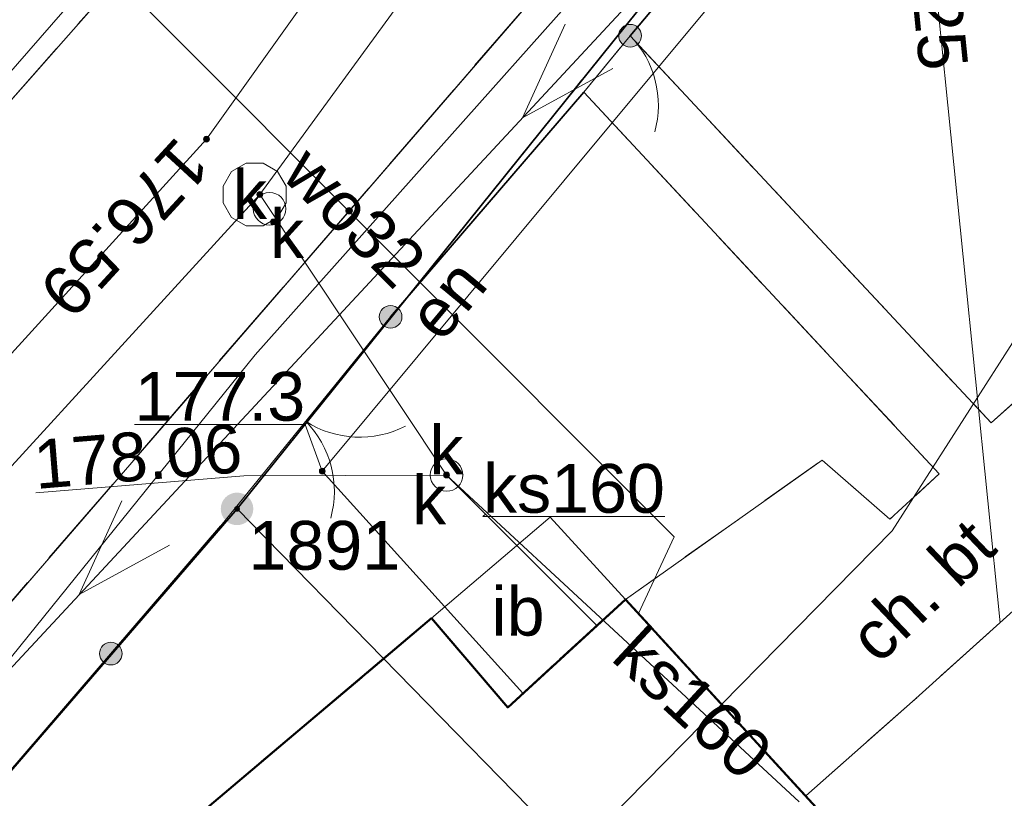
# Model space of a CAD drawing. Header units: millimetres. Extents: x 6505374 to 6517269, y 5595210 to 5612711.
# Tile 122 of 256: x 6513695 to 6513711, y 5608870 to 5608882. Entities that reach past the tile are written whole.
import ezdxf
from ezdxf.enums import TextEntityAlignment as Align

# ---------------------------------------------------------------- set-up
doc = ezdxf.new("R2010")
doc.units = ezdxf.units.MM
for name, pattern in [('ACAD_ISO02W100', [15, 12, -3]), ('BUUT04', [200000, 0, -100000, 0, -100000]), ('EGBB01', [4, 2, 0, 2]), ('EGBK02', [4, 1.5, -0.5, 1.5, -0.5]), ('EGBU01', [2, 0.5, -0.5, 0.5, -0.5]), ('OTKC_A05', [1.5, 1, -0.5]), ('OTKJ_A05', [2, 1.5, -0.5])]:
    doc.linetypes.add(name, pattern=pattern)
for name, color, linetype, lineweight in [('Budowle (obszary)', 18, 'Continuous', 0), ('Działki', 18, 'Continuous', 0), ('isa_V10520003E16E075_TUsr', 7, 'Continuous', 25), ('isa_V10520003E16E075_TUsr_19165818BF56C1D4', 5, 'OTKJ_A05', 25), ('Komunikacja (linie)', 18, 'Continuous', 0), ('Komunikacja (obszary)', 18, 'Continuous', 0), ('Ogrodzenia', 18, 'Continuous', 0), ('Pikiety', 18, 'Continuous', 0), ('Przewody elektroenergetyczne', 1, 'Continuous', 0), ('Przewody wodociągowe', 5, 'Continuous', 0), ('Punkty graniczne', 18, 'Continuous', 0), ('Punkty graniczne - numery', 7, 'Continuous', 0), ('Punkty o określonej wysokości', 1, 'Continuous', 0), ('Symbole liniowe', 1, 'Continuous', 0), ('Urządzenia towarzyszące (punkty)', 18, 'Continuous', 0), ('Zakres zamówienia', 2, 'Continuous', 0)]:
    doc.layers.add(name, color=color, linetype=linetype, lineweight=lineweight)
for name, color, linetype, lineweight, true_color in [('Budynki EGiB', 18, 'Continuous', 0, 0x0a0909), ('Kontury klasyfikacyjne', 82, 'Continuous', 0, 0x24bc24), ('Przewody kanalizacyjne', 36, 'Continuous', 0, 0x803300), ('Urządzenia związane z siecią (obszary)', 36, 'Continuous', 0, 0x803300), ('Urządzenia związane z siecią (punkty)', 36, 'Continuous', 0, 0x803300), ('Użytki gruntowe', 96, 'Continuous', 0, 0x008000)]:
    doc.layers.add(name, color=color, linetype=linetype, lineweight=lineweight, true_color=true_color)
doc.styles.add('DOMYSLNA_CZCIONKA', font='arial.ttf')

# ---------------------------------------------------------------- blocks, each defined once
blk = doc.blocks.new('EGPG_PNS05')
at = {"linetype": 'ACAD_ISO02W100', "lineweight": 50, "true_color": 0xffffff}
h = blk.add_hatch(color=7, dxfattribs=at)
h.dxf.hatch_style = 1
h.paths.add_polyline_path([(-0.5, 0, 1), (0.5, 0, 1)])
at = {"linetype": 'ACAD_ISO02W100', "lineweight": 50, "true_color": 0x000000}
h = blk.add_hatch(color=18, dxfattribs=at)
h.dxf.hatch_style = 1
h.paths.add_polyline_path([(-0.09, 0, 1), (0.09, 0, 1)])
blk = doc.blocks.new('SUPW_PO05')
at = {"color": 18, "linetype": 'Continuous', "lineweight": 18, "true_color": 0x0a0909}
blk.add_circle((0, 0), 0.5, dxfattribs=at)
blk = doc.blocks.new('SUKS_P05')
at = {"color": 36, "linetype": 'Continuous', "lineweight": 18, "true_color": 0x803300}
blk.add_circle((0, 0), 0.5, dxfattribs=at)
blk = doc.blocks.new('SUPS01_03')
at = {"lineweight": 18, "true_color": 0xff0000}
h = blk.add_hatch(color=1, dxfattribs=at)
h.dxf.hatch_style = 1
h.paths.add_polyline_path([(0.09, 0, 1), (-0.09, 0, 1)])
at = {"color": 18, "lineweight": 18, "true_color": 0x0a0909}
blk.add_circle((0, 0), 0.09, dxfattribs=at)
blk = doc.blocks.new('KTOK02')
at = {"color": 18, "lineweight": 18, "true_color": 0x0a0909}
for centre, radius, start, end in [((-5.074, -0.563), 5.105, 6.3347, 66.4773), ((5.064, -0.556), 5.095, 113.4578, 173.7302)]:
    blk.add_arc(centre, radius, start, end, dxfattribs=at)
blk = doc.blocks.new('KTOK04')
at = {"color": 18, "lineweight": 18, "true_color": 0x0a0909}
blk.add_arc((5.067, -0.576), 5.1, 113.6745, 173.5136, dxfattribs=at)
blk = doc.blocks.new('OTOO_L05')
at = {"linetype": 'BUUT04', "lineweight": 18, "true_color": 0x000000}
h = blk.add_hatch(color=18, dxfattribs=at)
h.dxf.hatch_style = 1
h.paths.add_polyline_path([(-0.58, 0, 1), (0.58, 0, 1)])
at = {"color": 18, "true_color": 0x0a0909}
blk.add_circle((0, 0), 0.58, dxfattribs=at)
blk = doc.blocks.new('OTRS_P05')
at = {"layer": 'isa_V10520003E16E075_TUsr', "true_color": 0x0a0909, "transparency": 33554687}
h = blk.add_hatch(color=18, dxfattribs=at)
h.dxf.hatch_style = 1
h.paths.add_polyline_path([(0.09, 0, 1), (-0.09, 0, 1)])
at = {"layer": 'isa_V10520003E16E075_TUsr', "color": 18, "true_color": 0x0a0909}
blk.add_lwpolyline([(0.09, 0, 1), (-0.09, 0, 1)], format="xyb", close=True, dxfattribs=at)
at = {"layer": 'isa_V10520003E16E075_TUsr_19165818BF56C1D4', "color": 18, "true_color": 0x0a0909}
blk.add_circle((0, 0), 0.09, dxfattribs=at)

msp = doc.modelspace()

# ---------------------------------------------------------------- linework, layer by layer
at = {"layer": 'Budowle (obszary)', "color": 18, "linetype": 'Continuous', "lineweight": 18, "true_color": 0x000000, "flags": 128}
msp.add_lwpolyline([(6513702.93, 5608871.83), (6513704.74, 5608873.49), (6513703.58, 5608874.75), (6513701.76, 5608873.2), (6513702.93, 5608871.83)], close=True, dxfattribs=at)
at = {"layer": 'Budynki EGiB', "color": 7, "linetype": 'Continuous', "lineweight": 50, "true_color": 0xffffff, "flags": 128}
msp.add_lwpolyline([(6513709.42, 5608868.38), (6513704.74, 5608873.49), (6513702.93, 5608871.83), (6513701.76, 5608873.2), (6513698.28, 5608870.26), (6513700.47, 5608867.82), (6513697.52, 5608865.19), (6513702.49, 5608859.62), (6513705.5, 5608862.31), (6513706.26, 5608861.37), (6513710.06, 5608864.84), (6513711.48, 5608866.14), (6513709.42, 5608868.38)], close=True, dxfattribs=at)
at = {"layer": 'Budynki EGiB', "color": 18, "linetype": 'EGBB01', "lineweight": 50, "true_color": 0x0a0909, "flags": 128}
msp.add_lwpolyline([(6513709.42, 5608868.38), (6513704.74, 5608873.49), (6513702.93, 5608871.83), (6513701.76, 5608873.2), (6513698.28, 5608870.26), (6513700.47, 5608867.82), (6513697.52, 5608865.19), (6513702.49, 5608859.62), (6513705.5, 5608862.31), (6513706.26, 5608861.37), (6513710.06, 5608864.84), (6513711.48, 5608866.14), (6513709.42, 5608868.38)], close=True, dxfattribs=at)
at = {"layer": 'Działki', "color": 18, "linetype": 'Continuous', "lineweight": 25, "true_color": 0x000000, "flags": 128}
msp.add_lwpolyline([(6513622.966, 5608809.832), (6513664.703, 5608840.387), (6513689.38, 5608863.33), (6513691.94, 5608866.97), (6513698.77, 5608874.88), (6513709.41, 5608888.11), (6513723.508, 5608910.202), (6513728.405, 5608916.359), (6513755.476, 5608960.496), (6513752.58, 5608969.049), (6513746.048, 5608963.767), (6513741.008, 5608954.627), (6513725.451, 5608927.784), (6513720.295, 5608919.176), (6513708.89, 5608894.18), (6513700.336, 5608888.857), (6513675.328, 5608862.569), (6513647.465, 5608839.501), (6513645.27, 5608838.031), (6513628.991, 5608826.034)], dxfattribs=at)
for points in [[(6513698.77, 5608874.88), (6513711.09, 5608862.28), (6513725.71, 5608873.69), (6513709.41, 5608888.11), (6513698.77, 5608874.88)], [(6513701.66, 5608855.12), (6513711.09, 5608862.28), (6513698.77, 5608874.88), (6513691.94, 5608866.97), (6513701.66, 5608855.12)]]:
    msp.add_lwpolyline(points, close=True, dxfattribs=at)
at = {"layer": 'Komunikacja (linie)', "color": 18, "linetype": 'Continuous', "lineweight": 18, "true_color": 0x000000, "flags": 128}
for points in [[(6513524.213, 5608738.551), (6513532.19, 5608743.9), (6513550.33, 5608755.9), (6513559.4, 5608762.49), (6513572.35, 5608772.18), (6513588.76, 5608784.7), (6513601.34, 5608794.536), (6513605.95, 5608798.14), (6513617.7, 5608808.92), (6513643.89, 5608829.06), (6513662.29, 5608843.53), (6513678.92, 5608857.43), (6513690.43, 5608867.82), (6513708.5, 5608888.72), (6513716.31, 5608901.39), (6513752.19, 5608959.04), (6513754.76, 5608962.59), (6513759.04, 5608966.97), (6513775.6, 5608983.38)], [(6513712.82, 5608903.91), (6513704.64, 5608891.75), (6513686.21, 5608870.87), (6513676.35, 5608861.38), (6513648.01, 5608838.52), (6513614.62, 5608813.11), (6513606.222, 5608806.7)]]:
    msp.add_lwpolyline(points, dxfattribs=at)
at = {"layer": 'Komunikacja (obszary)', "color": 18, "linetype": 'OTKJ_A05', "lineweight": 18, "true_color": 0x000000, "flags": 128}
msp.add_lwpolyline([(6513380.66, 5608706.23), (6513386.09, 5608700.49), (6513416.6, 5608701.99), (6513421.58, 5608702.29), (6513423.62, 5608702.5), (6513444.65, 5608706.77), (6513463.87, 5608711.04), (6513464.51, 5608709.41), (6513465.282, 5608709.376), (6513465.628, 5608707.772), (6513468.935, 5608685.041), (6513473.032, 5608658.996), (6513477.166, 5608636.306), (6513480.025, 5608618.981), (6513493.277, 5608531.446), (6513493.919, 5608527.572), (6513497.431, 5608506.493), (6513500.218, 5608491.013), (6513502.219, 5608480.423), (6513510.047, 5608450.967), (6513511.365, 5608444.32), (6513514.583, 5608430.157), (6513517.03, 5608417.07), (6513520.47, 5608418.05), (6513517.623, 5608428.916), (6513511.992, 5608452.587), (6513509.921, 5608461.7), (6513503.714, 5608485.971), (6513501.484, 5608498.766), (6513498.875, 5608512.548), (6513496.493, 5608527.313), (6513482.573, 5608618.912), (6513477.407, 5608649.221), (6513471.242, 5608687.796), (6513468.108, 5608709.426), (6513468.51, 5608710.55), (6513468.77, 5608711.83), (6513469.18, 5608712.44), (6513469.78, 5608712.72), (6513477.14, 5608714.88), (6513488.92, 5608718.62), (6513504.11, 5608724.76), (6513515.37, 5608730.62), (6513523.919, 5608738.287), (6513532.194, 5608743.905), (6513550.33, 5608755.9), (6513559.4, 5608762.49), (6513572.35, 5608772.18), (6513588.76, 5608784.7), (6513601.34, 5608794.536), (6513605.95, 5608798.14), (6513617.699, 5608808.92), (6513643.89, 5608829.058), (6513662.295, 5608843.529), (6513678.918, 5608857.434), (6513690.426, 5608867.822), (6513708.497, 5608888.715), (6513716.307, 5608901.393), (6513752.194, 5608959.038), (6513754.76, 5608962.587), (6513759.041, 5608966.97), (6513775.597, 5608983.381), (6513772.032, 5608985.959), (6513755.151, 5608969.783), (6513747.75, 5608962.449), (6513735.82, 5608943.739), (6513731.211, 5608936.031), (6513712.823, 5608903.913), (6513704.643, 5608891.749), (6513686.212, 5608870.869), (6513676.35, 5608861.38), (6513648.006, 5608838.516), (6513614.618, 5608813.109), (6513601.92, 5608803.07), (6513601.709, 5608802.907), (6513585.1, 5608790.12), (6513568.49, 5608777.51), (6513555.85, 5608767.95), (6513546.846, 5608761.179), (6513529.231, 5608747.932), (6513520.443, 5608742.322), (6513511.99, 5608736.34), (6513501.66, 5608730.4), (6513486.92, 5608725.27), (6513475.24, 5608721.37), (6513465.63, 5608718.18), (6513461.67, 5608717.24), (6513443.24, 5608712.94), (6513424.84, 5608708.5), (6513404.31, 5608706.99), (6513380.66, 5608706.23)], close=True, dxfattribs=at)
at = {"layer": 'Komunikacja (obszary)', "color": 7, "linetype": 'Continuous', "lineweight": 18, "true_color": 0xffffff, "flags": 128}
msp.add_lwpolyline([(6513643.89, 5608829.058), (6513662.295, 5608843.529), (6513678.918, 5608857.434), (6513690.426, 5608867.822), (6513708.497, 5608888.715), (6513716.307, 5608901.393), (6513752.194, 5608959.038), (6513754.76, 5608962.587), (6513759.041, 5608966.97), (6513775.597, 5608983.381), (6513772.032, 5608985.959), (6513755.151, 5608969.783), (6513747.75, 5608962.449), (6513735.82, 5608943.739), (6513731.211, 5608936.031), (6513712.823, 5608903.913), (6513704.643, 5608891.749), (6513686.212, 5608870.869), (6513676.35, 5608861.38), (6513648.006, 5608838.516), (6513614.618, 5608813.109)], dxfattribs=at)
msp.add_lwpolyline([(6513704.1, 5608881.28), (6513709.56, 5608875.42), (6513708.8, 5608874.72), (6513707.76, 5608875.63), (6513704.74, 5608873.49), (6513707.51, 5608870.47), (6513709.15, 5608871.92), (6513717.31, 5608879.27), (6513715.84, 5608881.12), (6513710.36, 5608876.2), (6513704.81, 5608882.15), (6513704.1, 5608881.28)], close=True, dxfattribs=at)
at = {"layer": 'Komunikacja (obszary)', "color": 18, "linetype": 'OTKC_A05', "lineweight": 18, "true_color": 0x000000, "flags": 128}
msp.add_lwpolyline([(6513704.1, 5608881.28), (6513709.56, 5608875.42), (6513708.8, 5608874.72), (6513707.76, 5608875.63), (6513704.74, 5608873.49), (6513707.51, 5608870.47), (6513709.15, 5608871.92), (6513717.31, 5608879.27), (6513715.84, 5608881.12), (6513710.36, 5608876.2), (6513704.81, 5608882.15), (6513704.1, 5608881.28)], close=True, dxfattribs=at)
at = {"layer": 'Kontury klasyfikacyjne', "color": 82, "linetype": 'EGBK02', "lineweight": 18, "true_color": 0x24bc24, "flags": 128}
msp.add_lwpolyline([(6513728.405, 5608916.359), (6513723.508, 5608910.202), (6513709.41, 5608888.11), (6513698.77, 5608874.88), (6513691.94, 5608866.97), (6513701.66, 5608855.12), (6513711.09, 5608862.28), (6513725.71, 5608873.69), (6513730.72, 5608881.73), (6513735.09, 5608888.74), (6513750.386, 5608871.977), (6513754.29, 5608864.405), (6513754.631, 5608864.591), (6513758.29, 5608866.39), (6513764.261, 5608870.125), (6513765.895, 5608871.047), (6513767.47, 5608868.054), (6513769.588, 5608869.17), (6513767.98, 5608872.221), (6513770.616, 5608873.728), (6513781.37, 5608855.996), (6513804.089, 5608874.315), (6513799.514, 5608896.12), (6513791.39, 5608894.48), (6513778.37, 5608912.46), (6513771.44, 5608922.03), (6513760.23, 5608931.63), (6513768.11, 5608939.93), (6513784.59, 5608952.83), (6513787.157, 5608956.322), (6513786.655, 5608977.848), (6513780.103, 5608981.779), (6513777.229, 5608982.086), (6513764.539, 5608969.483), (6513755.476, 5608960.496), (6513745.612, 5608944.414), (6513728.405, 5608916.359)], close=True, dxfattribs=at)
at = {"layer": 'Kontury klasyfikacyjne', "color": 7, "linetype": 'Continuous', "lineweight": 18, "true_color": 0xffffff, "flags": 128}
msp.add_lwpolyline([(6513745.612, 5608944.414), (6513728.405, 5608916.359), (6513728.405, 5608916.359), (6513723.508, 5608910.202), (6513709.41, 5608888.11), (6513698.77, 5608874.88), (6513691.94, 5608866.97), (6513701.66, 5608855.12), (6513711.09, 5608862.28), (6513725.71, 5608873.69), (6513730.72, 5608881.73), (6513735.09, 5608888.74), (6513750.386, 5608871.977)], dxfattribs=at)
at = {"layer": 'Ogrodzenia', "color": 18, "linetype": 'Continuous', "lineweight": 35, "true_color": 0x000000, "flags": 128}
for points in [[(6513704.81, 5608882.15), (6513706.41, 5608884.05), (6513707.96, 5608885.81), (6513709.41, 5608888.11)], [(6513701.13, 5608877.83), (6513704.1, 5608881.28)], [(6513691.94, 5608866.97), (6513698.52, 5608874.62)]]:
    msp.add_lwpolyline(points, dxfattribs=at)
at = {"layer": 'Ogrodzenia', "color": 18, "linetype": 'Continuous', "lineweight": 18, "true_color": 0x000000, "flags": 128}
for points in [[(6513704.81, 5608882.15), (6513704.1, 5608881.28)], [(6513701.13, 5608877.83), (6513698.52, 5608874.62)]]:
    msp.add_lwpolyline(points, dxfattribs=at)
at = {"layer": 'Przewody elektroenergetyczne', "color": 1, "linetype": 'Continuous', "lineweight": 18, "true_color": 0xff0000, "flags": 128}
for points in [[(6513681.999, 5608858.139), (6513706.56, 5608884.55), (6513727.771, 5608915.625)], [(6513703.16, 5608872.05), (6513700.08, 5608875.46), (6513706.77, 5608883.5), (6513706.14, 5608884.07)]]:
    msp.add_lwpolyline(points, dxfattribs=at)
at = {"layer": 'Przewody kanalizacyjne', "color": 36, "linetype": 'Continuous', "lineweight": 18, "true_color": 0x803300, "flags": 128}
for points in [[(6513502.48, 5608727.27), (6513519.58, 5608737.33), (6513541.65, 5608752.09), (6513559.46, 5608765.12), (6513594.16, 5608791.96), (6513621.58, 5608813.06), (6513655.43, 5608840.86), (6513686.09, 5608867.15), (6513698.3, 5608880.56), (6513722.77, 5608914.85), (6513752.58, 5608963.42), (6513780.28, 5608989.38), (6513816.35, 5609027.91), (6513853.06, 5609068.02), (6513886.07, 5609104.94)], [(6513655.74, 5608839.09), (6513686.81, 5608866.25), (6513699.12, 5608879.71), (6513707.59, 5608891.31), (6513714.09, 5608900.55), (6513723.48, 5608913.28), (6513726.62, 5608918.75), (6513737.36, 5608936.96), (6513753.44, 5608963.09)], [(6513751.376, 5608957.244), (6513750.652, 5608955.78), (6513740.554, 5608938.31), (6513732.593, 5608924.896), (6513709.08, 5608889.097), (6513706.914, 5608886.071), (6513699.049, 5608877.249), (6513689.052, 5608864.861), (6513681.041, 5608855.352), (6513673.804, 5608849.983), (6513654.28, 5608834.701), (6513653.725, 5608834.188)], [(6513699.12, 5608879.71), (6513701.99, 5608875.4), (6513707.41, 5608870.38)], [(6513701.99, 5608875.4), (6513704.3, 5608873.09)]]:
    msp.add_lwpolyline(points, dxfattribs=at)
at = {"layer": 'Przewody kanalizacyjne', "color": 18, "linetype": 'Continuous', "lineweight": 0, "true_color": 0x000000, "flags": 128}
msp.add_lwpolyline([(6513702.589, 5608874.801), (6513702.549, 5608874.762), (6513705.345, 5608874.762)], dxfattribs=at)
at = {"layer": 'Przewody wodociągowe', "color": 5, "linetype": 'Continuous', "lineweight": 18, "true_color": 0x0000ff, "flags": 128}
for points in [[(6513780.38, 5608994.52), (6513776.3, 5608990.24), (6513775.69, 5608989.76), (6513758.87, 5608973.36), (6513749.01, 5608963.85), (6513744.25, 5608956.47), (6513723.3, 5608922.8), (6513712.45, 5608905.48), (6513702.54, 5608889.99), (6513696.65, 5608883.16), (6513694.66, 5608880.88), (6513685.85, 5608871.64), (6513652.81, 5608842.67), (6513624.84, 5608820.88)], [(6513702.54, 5608889.99), (6513709.36, 5608884.38), (6513710.498, 5608873.127)], [(6513704.94, 5608873.27), (6513705.49, 5608874.45), (6513697.12, 5608882.83), (6513696.65, 5608883.16)]]:
    msp.add_lwpolyline(points, dxfattribs=at)
at = {"layer": 'Punkty graniczne - numery'}
msp.add_point((6513698.77, 5608874.88), dxfattribs=at)
at = {"layer": 'Punkty o określonej wysokości', "color": 1, "linetype": 'Continuous', "lineweight": 0, "true_color": 0xff0000, "flags": 128}
msp.add_lwpolyline([(6513697.196, 5608876.176), (6513699.818, 5608876.176), (6513700.08, 5608875.46)], dxfattribs=at)
at = {"layer": 'Punkty o określonej wysokości', "color": 36, "linetype": 'Continuous', "lineweight": 0, "true_color": 0x803300, "flags": 128}
msp.add_lwpolyline([(6513695.68, 5608875.127), (6513698.873, 5608875.39), (6513701.99, 5608875.4)], dxfattribs=at)
at = {"layer": 'Symbole liniowe', "color": 1, "linetype": 'Continuous', "lineweight": 18, "true_color": 0xff0000, "flags": 128}
for points in [[(6513703.81, 5608882.327), (6513703.155, 5608880.889), (6513704.543, 5608881.646)], [(6513697.001, 5608875.005), (6513696.345, 5608873.566), (6513697.733, 5608874.324)]]:
    msp.add_lwpolyline(points, dxfattribs=at)
at = {"layer": 'Urządzenia związane z siecią (obszary)', "color": 36, "linetype": 'Continuous', "lineweight": 18, "true_color": 0x803300, "flags": 128}
msp.add_lwpolyline([(6513699.169, 5608879.227), (6513699.394, 5608879.356), (6513699.523, 5608879.581), (6513699.523, 5608879.839), (6513699.394, 5608880.064), (6513699.169, 5608880.193), (6513698.911, 5608880.193), (6513698.686, 5608880.064), (6513698.557, 5608879.839), (6513698.557, 5608879.581), (6513698.686, 5608879.356), (6513698.911, 5608879.227), (6513699.169, 5608879.227)], close=True, dxfattribs=at)
at = {"layer": 'Użytki gruntowe', "color": 96, "linetype": 'EGBU01', "lineweight": 18, "true_color": 0x008000, "flags": 128}
for points in [[(6514018.346, 5608437.75), (6513994.175, 5608436.145), (6513968.858, 5608431.983), (6513947.418, 5608428.146), (6513922.075, 5608424.284), (6513899.412, 5608419.809), (6513877.366, 5608416.026), (6513875.36, 5608415.682), (6513873.273, 5608415.33), (6513852.635, 5608411.805), (6513848.262, 5608410.981), (6513830.694, 5608408.059), (6513829.38, 5608407.84), (6513825.94, 5608407.17), (6513806.589, 5608403.393), (6513787.102, 5608399.854), (6513765.342, 5608396.308), (6513757.542, 5608434.353), (6513754.534, 5608433.957), (6513762.607, 5608395.836), (6513744.825, 5608392.797), (6513732.022, 5608390.228), (6513728.429, 5608389.504), (6513718.836, 5608387.865), (6513696.39, 5608384.03), (6513668.15, 5608379.13), (6513648.46, 5608375.59), (6513640.95, 5608374.29), (6513635.125, 5608372.846), (6513619.182, 5608369.984), (6513613.609, 5608371.535), (6513580.083, 5608380.648), (6513552.362, 5608388.816), (6513525.84, 5608397.69), (6513519.67, 5608426.09), (6513519.117, 5608428.164), (6513507.307, 5608472.479), (6513505.47, 5608479.37), (6513505.13, 5608480.66), (6513503.99, 5608486.42), (6513497.999, 5608523.492), (6513494.07, 5608523.34), (6513497.791, 5608499.74), (6513500.91, 5608479.96), (6513502.899, 5608472.49), (6513509.95, 5608446.01), (6513513.88, 5608431.27), (6513518.5, 5608400.24), (6513517.41, 5608400.6), (6513513.89, 5608401.76), (6513492.3, 5608408.18), (6513485.419, 5608410.223), (6513459.579, 5608417.894), (6513432.87, 5608425.55), (6513425.2, 5608427.78), (6513406.87, 5608433.38), (6513384.72, 5608440.188), (6513378.743, 5608465.839), (6513374.267, 5608484.367), (6513369.717, 5608503.207), (6513365.862, 5608518.641), (6513360.483, 5608540.178), (6513360.005, 5608540.032), (6513364.39, 5608519.412), (6513368.555, 5608499.828), (6513372.163, 5608483.975), (6513374.534, 5608473.554), (6513381.852, 5608441.4), (6513363.914, 5608446.674), (6513335.571, 5608457.198), (6513325.486, 5608460.841), (6513321.556, 5608463.122), (6513312.592, 5608470.675), (6513289.137, 5608497.692), (6513301.963, 5608517.333), (6513305.03, 5608526.528), (6513305.395, 5608528.784), (6513310.535, 5608560.543), (6513310.764, 5608568.147), (6513310.645, 5608602.111), (6513311.123, 5608610.233), (6513311.11, 5608630.418), (6513311.335, 5608637.601), (6513312.002, 5608658.909), (6513314.512, 5608669.078), (6513318.934, 5608676.146), (6513323.246, 5608679.657), (6513328.323, 5608681.647), (6513346.646, 5608688.247), (6513362.735, 5608694.045), (6513386.262, 5608699.517), (6513394.383, 5608699.891), (6513404.263, 5608700.314), (6513422.98, 5608701.38), (6513447.238, 5608706.011), (6513465.72, 5608709.54), (6513467.74, 5608692.38), (6513468.54, 5608683.04), (6513469.03, 5608677.32), (6513471.5, 5608662.9), (6513472.086, 5608659.478), (6513474.11, 5608647.668), (6513476.84, 5608631.73), (6513480.448, 5608609.326), (6513484.31, 5608585.35), (6513493.45, 5608527.29), (6513497.566, 5608527.201), (6513481.026, 5608630.822), (6513476.805, 5608657.543), (6513475.502, 5608665.796), (6513474.983, 5608669.079), (6513473.725, 5608676.955), (6513468.751, 5608710.374), (6513481.462, 5608714.175), (6513492, 5608717.325), (6513507.002, 5608724.126), (6513514.587, 5608728.959), (6513534.112, 5608741.4), (6513565.781, 5608762.959), (6513594.66, 5608786.909), (6513604.302, 5608794.898), (6513622.966, 5608809.832), (6513664.703, 5608840.387), (6513689.38, 5608863.33), (6513691.94, 5608866.97), (6513698.77, 5608874.88), (6513709.41, 5608888.11), (6513723.508, 5608910.202), (6513728.405, 5608916.359), (6513745.612, 5608944.414), (6513755.476, 5608960.496), (6513764.539, 5608969.483), (6513777.229, 5608982.086), (6513780.103, 5608981.779), (6513786.655, 5608977.848), (6513800.47, 5608969.56), (6513826.295, 5608952.78), (6513828.71, 5608951.21), (6513831.64, 5608949.31), (6513834.1, 5608947.72), (6513846.72, 5608939.05), (6513865.9, 5608919.21), (6513894.65, 5608884.75), (6513916.95, 5608858.11), (6513927.46, 5608845.65), (6513939.13, 5608832.1), (6513941.31, 5608829.33), (6513953.42, 5608812.79), (6513962.546, 5608797.926), (6513962.59, 5608797.855), (6513973.46, 5608780.151), (6513975.736, 5608774.845), (6513980.781, 5608763.084), (6513991.471, 5608739.232), (6513992.315, 5608737.081), (6513998.152, 5608715.697), (6514000.049, 5608708.746), (6513999.573, 5608696.223), (6514002.34, 5608671.106), (6514002.486, 5608669.787), (6514004.745, 5608649.244), (6514005.871, 5608635.139), (6514006.12, 5608632.02), (6514010.64, 5608593.16), (6514011.346, 5608586.66), (6514014.79, 5608554.95), (6514016.68, 5608537.5), (6514016.08, 5608505.5), (6514017.039, 5608468.61), (6514019.583, 5608441.443), (6514018.346, 5608437.75)], [(6513728.405, 5608916.359), (6513723.508, 5608910.202), (6513709.41, 5608888.11), (6513698.77, 5608874.88), (6513691.94, 5608866.97), (6513689.38, 5608863.33), (6513697.2, 5608852.1), (6513708.827, 5608828.022), (6513710.058, 5608822.03), (6513713.102, 5608807.209), (6513719.555, 5608775.793), (6513745.398, 5608781.856), (6513738.655, 5608812.781), (6513749.321, 5608815.77), (6513741.111, 5608836.164), (6513734.337, 5608852.993), (6513754.29, 5608864.405), (6513754.631, 5608864.591), (6513758.29, 5608866.39), (6513764.261, 5608870.125), (6513765.895, 5608871.047), (6513767.47, 5608868.054), (6513769.588, 5608869.17), (6513767.98, 5608872.221), (6513770.616, 5608873.728), (6513755.11, 5608899.295), (6513738.537, 5608909.885), (6513758.46, 5608933.123), (6513760.23, 5608931.63), (6513768.11, 5608939.93), (6513784.59, 5608952.83), (6513796.422, 5608944.472), (6513798.843, 5608942.701), (6513801.13, 5608945.19), (6513814.75, 5608935.85), (6513820.49, 5608944.09), (6513826.295, 5608952.78), (6513800.47, 5608969.56), (6513786.655, 5608977.848), (6513780.103, 5608981.779), (6513777.229, 5608982.086), (6513764.539, 5608969.483), (6513755.476, 5608960.496), (6513745.612, 5608944.414), (6513728.405, 5608916.359)]]:
    msp.add_lwpolyline(points, close=True, dxfattribs=at)
at = {"layer": 'Użytki gruntowe', "color": 7, "linetype": 'Continuous', "lineweight": 18, "true_color": 0xffffff, "flags": 128}
for points in [[(6513622.966, 5608809.832), (6513664.703, 5608840.387), (6513689.38, 5608863.33), (6513691.94, 5608866.97), (6513698.77, 5608874.88), (6513709.41, 5608888.11), (6513723.508, 5608910.202), (6513728.405, 5608916.359), (6513745.612, 5608944.414), (6513755.476, 5608960.496), (6513764.539, 5608969.483), (6513777.229, 5608982.086), (6513780.103, 5608981.779), (6513786.655, 5608977.848), (6513800.47, 5608969.56), (6513826.295, 5608952.78), (6513828.71, 5608951.21), (6513831.64, 5608949.31), (6513834.1, 5608947.72), (6513846.72, 5608939.05)], [(6513745.612, 5608944.414), (6513728.405, 5608916.359), (6513728.405, 5608916.359), (6513723.508, 5608910.202), (6513709.41, 5608888.11), (6513698.77, 5608874.88), (6513691.94, 5608866.97), (6513689.38, 5608863.33), (6513697.2, 5608852.1), (6513708.827, 5608828.022)]]:
    msp.add_lwpolyline(points, dxfattribs=at)
at = {"layer": 'Zakres zamówienia', "color": 2, "linetype": 'Continuous', "lineweight": 0, "true_color": 0xffff00, "flags": 128}
msp.add_lwpolyline([(6513712.429, 5609057.139), (6513617.81, 5608995.273), (6513628.291, 5608978.878), (6513613.638, 5608970.678), (6513680.876, 5608846.099), (6513708.836, 5608874.541), (6513762.556, 5608958.563), (6513712.429, 5609057.139)], close=True, dxfattribs=at)

# ---------------------------------------------------------------- block references
at = {"layer": 'Ogrodzenia', "color": 18, "true_color": 0x000000, "xscale": 0.3, "yscale": 0.3, "zscale": 0.3}
for name, p, rotation in [('OTOO_L05', (6513704.81, 5608882.15), 49.89909243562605), ('KTOK04', (6513704.81, 5608882.15), -129.21760767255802), ('OTOO_L05', (6513701.13, 5608877.83), 49.2758411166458), ('KTOK02', (6513699.825, 5608876.225), -129.11401217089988), ('OTOO_L05', (6513696.831, 5608872.656), 49.30016386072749)]:
    msp.add_blockref(name, p, dxfattribs=dict(at, rotation=rotation))
at = {"layer": 'Pikiety', "color": 18, "true_color": 0x000000, "xscale": 0.5, "yscale": 0.5, "zscale": 0.5}
msp.add_blockref('OTRS_P05', (6513700.492, 5608879.461), dxfattribs=at)
at = {"layer": 'Punkty graniczne', "color": 18, "true_color": 0x000000, "xscale": 0.5, "yscale": 0.5, "zscale": 0.5}
msp.add_blockref('EGPG_PNS05', (6513698.77, 5608874.88), dxfattribs=at)
at = {"layer": 'Punkty o określonej wysokości', "color": 1, "true_color": 0xff0000, "xscale": 0.5, "yscale": 0.5, "zscale": 0.5}
for p, rotation in [((6513698.3, 5608880.56), -132.6), ((6513699.329, 5608879.288), -55.900000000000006), ((6513701.99, 5608875.4), 4.7)]:
    msp.add_blockref('SUPS01_03', p, dxfattribs=dict(at, rotation=rotation))
for p in [(6513699.12, 5608879.71), (6513700.08, 5608875.46)]:
    msp.add_blockref('SUPS01_03', p, dxfattribs=at)
at = {"layer": 'Urządzenia towarzyszące (punkty)', "color": 18, "true_color": 0x000000, "xscale": 0.5, "yscale": 0.5, "zscale": 0.5}
msp.add_blockref('SUPW_PO05', (6513699.27, 5608879.49), dxfattribs=at)
at = {"layer": 'Urządzenia związane z siecią (punkty)', "color": 36, "true_color": 0x803300, "xscale": 0.5, "yscale": 0.5, "zscale": 0.5}
msp.add_blockref('SUKS_P05', (6513701.99, 5608875.4), dxfattribs=at)
msp.add_blockref('SUKS_P05', (6513701.99, 5608875.4), dxfattribs=at)

# ---------------------------------------------------------------- texts
at = {"layer": 'Budowle (obszary)', "color": 18, "true_color": 0x0a0909, "style": 'DOMYSLNA_CZCIONKA'}
msp.add_text('ib', height=0.75, dxfattribs=at).set_placement((6513703.088, 5608873.308), align=Align.MIDDLE_CENTER)
at = {"layer": 'Komunikacja (obszary)', "color": 18, "true_color": 0x0a0909, "style": 'DOMYSLNA_CZCIONKA'}
msp.add_text('ch. bt', height=0.75, rotation=43.5966, dxfattribs=at).set_placement((6513709.294, 5608873.628), align=Align.MIDDLE_CENTER)
at = {"layer": 'Przewody elektroenergetyczne', "color": 1, "true_color": 0xff0000, "style": 'DOMYSLNA_CZCIONKA'}
msp.add_text('en', height=0.75, rotation=50.2365, dxfattribs=at).set_placement((6513701.993, 5608878.102), align=Align.MIDDLE_CENTER)
at = {"layer": 'Przewody kanalizacyjne', "color": 36, "true_color": 0x803300, "style": 'DOMYSLNA_CZCIONKA'}
msp.add_text('ks160', height=0.75, dxfattribs=at).set_placement((6513703.947, 5608875.195), align=Align.MIDDLE_CENTER)
msp.add_text('ks160', height=0.75, rotation=-42.8058, dxfattribs=at).set_placement((6513705.776, 5608871.893), align=Align.MIDDLE_CENTER)
at = {"layer": 'Przewody wodociągowe', "color": 5, "true_color": 0x0000ff, "style": 'DOMYSLNA_CZCIONKA'}
for s, rotation, p in [('wA25', -84.2271, (6513709.506, 5608882.932)), ('wo32', -45.0342, (6513700.579, 5608879.367))]:
    msp.add_text(s, height=0.75, rotation=rotation, dxfattribs=at).set_placement(p, align=Align.MIDDLE_CENTER)
at = {"layer": 'Punkty graniczne - numery', "color": 96, "true_color": 0x008000, "style": 'DOMYSLNA_CZCIONKA'}
msp.add_text('1891', height=0.75, dxfattribs=at).set_placement((6513700.112, 5608874.32), align=Align.MIDDLE_CENTER)
at = {"layer": 'Punkty o określonej wysokości', "color": 36, "true_color": 0x803300, "style": 'DOMYSLNA_CZCIONKA'}
for s, rotation, p in [('176.59', -132.6, (6513697.046, 5608879.197)), ('178.06', 4.7, (6513697.245, 5608875.69))]:
    msp.add_text(s, height=0.75, rotation=rotation, dxfattribs=at).set_placement(p, align=Align.MIDDLE_CENTER)
at = {"layer": 'Punkty o określonej wysokości', "color": 1, "true_color": 0xff0000, "style": 'DOMYSLNA_CZCIONKA'}
msp.add_text('177.3', height=0.75, dxfattribs=at).set_placement((6513698.507, 5608876.61), align=Align.MIDDLE_CENTER)
at = {"layer": 'Urządzenia towarzyszące (punkty)', "color": 18, "true_color": 0x0a0909, "style": 'DOMYSLNA_CZCIONKA'}
msp.add_text('k', height=0.75, dxfattribs=at).set_placement((6513699.539, 5608879.108), align=Align.MIDDLE_CENTER)
at = {"layer": 'Urządzenia związane z siecią (obszary)', "color": 36, "true_color": 0x803300, "style": 'DOMYSLNA_CZCIONKA'}
msp.add_text('k', height=0.75, dxfattribs=at).set_placement((6513698.968, 5608879.71), align=Align.MIDDLE_CENTER)
at = {"layer": 'Urządzenia związane z siecią (punkty)', "color": 36, "true_color": 0x803300, "style": 'DOMYSLNA_CZCIONKA'}
for p in [(6513701.99, 5608875.785), (6513701.721, 5608875.018)]:
    msp.add_text('k', height=0.75, dxfattribs=at).set_placement(p, align=Align.MIDDLE_CENTER)

doc.saveas('drawing.dxf')
